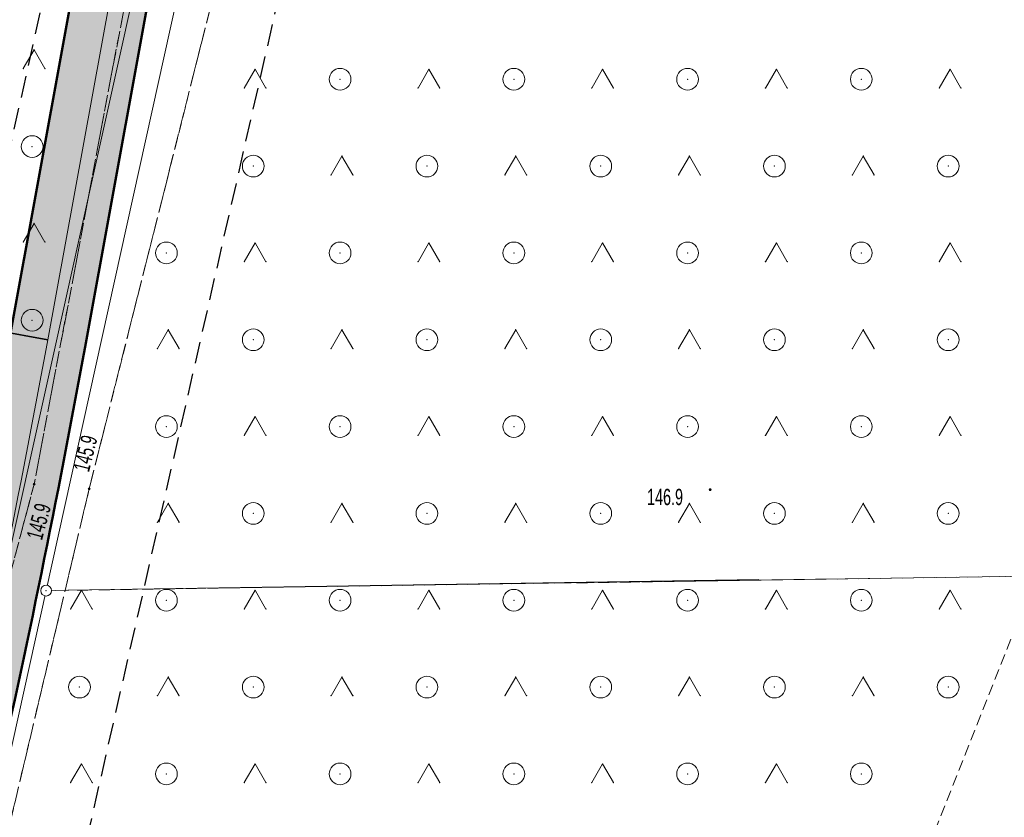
# Model space of a CAD drawing. Extents: x 6456700 to 6518119, y 5963420 to 5980059.
# Tile 241 of 256: x 6512408 to 6512454, y 5967253 to 5967290. Entities that reach past the tile are written whole.
import ezdxf
from ezdxf.enums import TextEntityAlignment as Align

# ---------------------------------------------------------------- set-up
doc = ezdxf.new("R2010")
doc.units = 0
doc.header["$MEASUREMENT"] = 0
doc.set_wipeout_variables(frame=1)
for name, pattern in [('L_0_03', [1, 0.5, -0.5]), ('L_0_04', [1.5, 1, -0.5]), ('L_0_52', [1, 0.75, -0.25]), ('L_0_5A', [0.75, 0.5, -0.25])]:
    doc.linetypes.add(name, pattern=pattern)
doc.layers.get('0').update_dxf_attribs({"color": 2, "linetype": 'CONTINUOUS', "lineweight": 5})
for name, color, linetype, lineweight in [('18mm Kreska ciągła', 7, 'CONTINUOUS', 18), ('202_punkt_graniczny', 7, 'CONTINUOUS', 18), ('218_kontur_uzytku_gruntowego', 96, 'L_0_03', 18), ('219_dzialka_ewidencyjna', 7, 'CONTINUOUS', 18), ('35mm Ciągła', 7, 'CONTINUOUS', 35), ('50mm Kreska ciągła', 7, 'CONTINUOUS', 50), ('9mm Kreska ciągła', 252, 'CONTINUOUS', 9), ('jezdnia', 7, 'CONTINUOUS', 18), ('pikieta_naturalna', 7, 'CONTINUOUS', 18), ('pikieta_naturalna_Atr2', 7, 'CONTINUOUS', 18), ('teren_zalesiony', 7, 'CONTINUOUS', 18), ('Zakres', 7, 'CONTINUOUS', 18)]:
    doc.layers.add(name, color=color, linetype=linetype, lineweight=lineweight)
doc.styles.get("Standard").update_dxf_attribs({"font": 'txt', "width": 0.75})

# ---------------------------------------------------------------- blocks, each defined once
blk = doc.blocks.new('EGPG_S')
at = {"color": 0, "linetype": 'Continuous', "lineweight": 18}
blk.add_wipeout([(0, -0.5), (0.25, -0.433), (0.433, -0.25), (0.5, 0), (0.433, 0.25), (0.25, 0.433), (0, 0.5), (-0.25, 0.433), (-0.433, 0.25), (-0.5, 0), (-0.433, -0.25), (-0.25, -0.433)], dxfattribs=at)
blk.add_circle((0, 0), 0.5, dxfattribs=at)
blk = doc.blocks.new('mdcp_nowa')
at = {"layer": 'pikieta_naturalna', "linetype": 'Continuous', "lineweight": 18}
for points in [[(6495140.07, 5983719.675, 1), (6495140.07, 5983719.765, 1)], [(6495142.6, 5983719.465, 1), (6495142.6, 5983719.555, 1)], [(6495171.19, 5983719.425, 1), (6495171.19, 5983719.515, 1)]]:
    blk.add_hatch(color=18, dxfattribs=at).paths.add_polyline_path(points)
at = {"layer": '218_kontur_uzytku_gruntowego', "lineweight": 18, "flags": 128}
blk.add_lwpolyline([(6495200.54, 5983715.7), (6495140.62, 5983714.82)], dxfattribs=at)
at = {"layer": '219_dzialka_ewidencyjna', "color": 3, "linetype": 'Continuous', "lineweight": 18, "flags": 128}
for points in [[(6495138.54, 5983714.78), (6495152.31, 5983776.9), (6495207.29, 5983821.11), (6495276.75, 5983886.9), (6495292.094, 5983926.484)], [(6495140.62, 5983714.82), (6495154.08, 5983775.81), (6495208.52, 5983819.89), (6495278.64, 5983885.86), (6495294.237, 5983926.265)], [(6495140.62, 5983714.82), (6495200.54, 5983715.7)], [(6495140.62, 5983714.82), (6495173.43, 5983715.33)], [(6495123.06, 5983624.46), (6495126.69, 5983651.73), (6495140.62, 5983714.82)]]:
    blk.add_lwpolyline(points, dxfattribs=at)
at = {"layer": 'jezdnia', "color": 7, "linetype": 'L_0_52', "lineweight": 18, "flags": 128}
blk.add_lwpolyline([(6495195.83, 5982978.97), (6495200.77, 5982990.52), (6495203.76, 5983005.28), (6495200.35, 5983025.82), (6495193.24, 5983036.29), (6495189.14, 5983049.6), (6495185.12, 5983067.8), (6495183.17, 5983077.08), (6495178.19, 5983089.73), (6495174.64, 5983098.86), (6495168.43, 5983115.09), (6495161.55, 5983133.83), (6495154.76, 5983147.58), (6495144.33, 5983166.27), (6495135.54, 5983182.13), (6495131.43, 5983212.99), (6495131.68, 5983233.26), (6495131.46, 5983243.99), (6495128.32, 5983280.81), (6495127.29, 5983298.52), (6495124.19, 5983336.19), (6495123.5, 5983344), (6495121.28, 5983367.92), (6495119.64, 5983396.13), (6495116.73, 5983412.76), (6495117.19, 5983441.35), (6495116.43, 5983457.42), (6495115.48, 5983476.53), (6495115.11, 5983482.62), (6495112.3, 5983484.4), (6495091.45, 5983481.81), (6495091.37, 5983484.19), (6495109.96, 5983486.92), (6495113.25, 5983490.41), (6495113.24, 5983503.43), (6495112.69, 5983521.82), (6495113.13, 5983545.8), (6495113.51, 5983566.95), (6495116.02, 5983585), (6495118.4, 5983609.28), (6495123.42, 5983650.06), (6495131.2, 5983686.54), (6495140.07, 5983719.72), (6495146.41, 5983753.33), (6495149.05, 5983763.24), (6495154.18, 5983776.85), (6495160.67, 5983784.68), (6495175.29, 5983798.4), (6495197.26, 5983816.17), (6495217.4, 5983831.86), (6495238.65, 5983846.53), (6495263.72, 5983869.02), (6495276.39, 5983884.8), (6495285.32, 5983901), (6495289.2, 5983910.41), (6495292.89, 5983924.2), (6495294.78, 5983930.12), (6495299.2, 5983944.93), (6495304.61, 5983964.52), (6495307.5, 5983979.46), (6495307.59, 5983992.22), (6495306.46, 5984009.09), (6495305.69, 5984028.3), (6495305.67, 5984038.17), (6495300.99, 5984057.07), (6495297.28, 5984082.3), (6495291.79, 5984107.54), (6495288.36, 5984130.45), (6495280.64, 5984151.56), (6495274.64, 5984171.22), (6495270.98, 5984181.26), (6495273.99, 5984181.03), (6495276.87, 5984171.8), (6495283.5, 5984152.14), (6495291.35, 5984131.82), (6495294.78, 5984110.77), (6495299.68, 5984081.31), (6495303.27, 5984060.79), (6495332.62, 5984062.58), (6495350.78, 5984065.69), (6495352.73, 5984070.57), (6495357.63, 5984062.1), (6495352.37, 5984062.87), (6495334.16, 5984059.86), (6495303.89, 5984056.79), (6495307.64, 5984045.46), (6495309.06, 5984037.47), (6495310.62, 5984029.01), (6495312.95, 5983997.49), (6495310.44, 5983991.82), (6495310.09, 5983979.31), (6495307.08, 5983963.82), (6495301.68, 5983944.67), (6495295.97, 5983923.79), (6495292.77, 5983913.71), (6495290.13, 5983906.38), (6495284.32, 5983893.37), (6495278.05, 5983883.04), (6495264.46, 5983865.44), (6495239.09, 5983842.69), (6495219.23, 5983829.73), (6495216.93, 5983819.97), (6495223.58, 5983813.84), (6495228.16, 5983809.41), (6495224.21, 5983807.55), (6495214.94, 5983813.05), (6495207.87, 5983817.5), (6495201.24, 5983815.27), (6495178.34, 5983796.41), (6495165.6, 5983786.15), (6495159.73, 5983777.73), (6495154.77, 5983771.17), (6495151.16, 5983759.97), (6495150.26, 5983749.93), (6495142.6, 5983719.51), (6495134.42, 5983684.95), (6495127.4, 5983650.76), (6495120.08, 5983602.2), (6495117.42, 5983578.29), (6495115.94, 5983567.9), (6495115.38, 5983544.13), (6495115.07, 5983520.98), (6495115.65, 5983504.52), (6495116.24, 5983490.91), (6495120.25, 5983487.29), (6495126.33, 5983487.84), (6495143.65, 5983489.58), (6495144.46, 5983486.94), (6495127.88, 5983485.15), (6495121.64, 5983482.36), (6495118.37, 5983476.22), (6495119.55, 5983458.22), (6495119.45, 5983441.1), (6495120.18, 5983413.18), (6495121.99, 5983405.13), (6495126.07, 5983403.29), (6495130.48, 5983403.23), (6495129.73, 5983399.77), (6495124.35, 5983396.96), (6495123.73, 5983368.04), (6495126.63, 5983336.2), (6495129.59, 5983298.85), (6495131.1, 5983280.79), (6495133, 5983262.8), (6495134.25, 5983243.51), (6495134.8, 5983233.03), (6495133.67, 5983213.6), (6495138.07, 5983181.73), (6495146.27, 5983167.62), (6495157.18, 5983147.99), (6495163.68, 5983134.39), (6495170.96, 5983115.51), (6495175.46, 5983104.48), (6495181.17, 5983100.74), (6495199.93, 5983101.55), (6495199.17, 5983099.07), (6495182.34, 5983097.53), (6495180.35, 5983094.32), (6495185.39, 5983081.2), (6495192.07, 5983052.44), (6495195.58, 5983038.04), (6495198.53, 5983033.23), (6495203.76, 5983025.83), (6495206.13, 5983003.89), (6495202.54, 5982989.27), (6495201.18, 5982984.38), (6495199.22, 5982977.33), (6495199.31, 5982965.37), (6495200.17, 5982948.62), (6495203.01, 5982926.24), (6495205.43, 5982907.13), (6495210.02, 5982873.53), (6495214.31, 5982847.66), (6495217.75, 5982836.69), (6495222.16, 5982822), (6495228.36, 5982806.97), (6495230.37, 5982804.25), (6495235.28, 5982800.03), (6495240.12, 5982797.03), (6495226.36, 5982801.25), (6495225.42, 5982799.59), (6495224.16, 5982791.52), (6495222.71, 5982778.54), (6495222.21, 5982760.62), (6495221.26, 5982748.78), (6495217.72, 5982722.5), (6495220.89, 5982699.43), (6495222.63, 5982688.01), (6495226.82, 5982681.43), (6495232.44, 5982678.09), (6495238.57, 5982677.74), (6495238.58, 5982674.2), (6495234.94, 5982674.18), (6495222.7, 5982675.95), (6495211.13, 5982675.67), (6495203.44, 5982672.24), (6495190.56, 5982660.85), (6495183.64, 5982651.87), (6495180.18, 5982645.51), (6495176.56, 5982638.14), (6495173.06, 5982629.9), (6495169.79, 5982622.28), (6495168.95, 5982621.1), (6495167.1, 5982622.09), (6495169.54, 5982629.99), (6495175.88, 5982643.52), (6495181.21, 5982652.88), (6495188.25, 5982661.9), (6495200.25, 5982673.34), (6495211.64, 5982680.53), (6495218.14, 5982692.06), (6495218.39, 5982699.72), (6495215.1, 5982723.62), (6495216.08, 5982729.8), (6495218.41, 5982743.49), (6495220.09, 5982761.04), (6495220.41, 5982779.3), (6495221.74, 5982791.03), (6495222.5, 5982799.07), (6495220.92, 5982803.86), (6495210.51, 5982812.59), (6495206.38, 5982817.94), (6495202.5, 5982823.86), (6495197.41, 5982834.99), (6495191.07, 5982840.79), (6495178.96, 5982851.25), (6495180.72, 5982852.83), (6495192.33, 5982842.82), (6495193.9, 5982841.49), (6495196.29, 5982839.47), (6495200.7, 5982838.43), (6495206.86, 5982825.62), (6495210.11, 5982820.87), (6495214.26, 5982814.71), (6495221.36, 5982809.09), (6495224.36, 5982806.84), (6495223.38, 5982810.9), (6495218.5, 5982823.84), (6495214.57, 5982836.22), (6495211.53, 5982847.15), (6495206.8, 5982872.08), (6495202.64, 5982906.51), (6495199.04, 5982926.21), (6495196.67, 5982948.55), (6495195.68, 5982964.58)], close=True, dxfattribs=at)
at = {"layer": 'jezdnia'}
for p in [(6495140.07, 5983719.72), (6495142.6, 5983719.51)]:
    blk.add_point(p, dxfattribs=at)
at = {"layer": 'pikieta_naturalna', "color": 7, "linetype": 'Continuous', "lineweight": 18}
for centre in [(6495140.07, 5983719.72), (6495142.6, 5983719.51), (6495171.19, 5983719.47)]:
    blk.add_circle(centre, 0.045, dxfattribs=at)
at = {"layer": 'pikieta_naturalna'}
for p in [(6495140.07, 5983719.72), (6495142.6, 5983719.51), (6495171.19, 5983719.47)]:
    blk.add_point(p, dxfattribs=at)
at = {"layer": 'teren_zalesiony', "color": 7, "linetype": 'L_0_5A', "lineweight": 18, "flags": 128}
for points in [[(6495091.37, 5983484.19), (6495086.18, 5983506.1), (6495084.89, 5983526.01), (6495107.33, 5983728.35), (6495127.82, 5983771.52), (6495138.38, 5983790.26), (6495151.08, 5983809.39), (6495174.94, 5983816.27), (6495177.32, 5983813.6), (6495181.6, 5983817.42), (6495179.2, 5983820.07), (6495187.87, 5983825.17), (6495217.4, 5983831.86), (6495197.26, 5983816.17), (6495175.29, 5983798.4), (6495160.67, 5983784.68), (6495154.18, 5983776.85), (6495149.95, 5983769.63), (6495149.05, 5983763.24), (6495146.41, 5983753.33), (6495140.07, 5983719.72), (6495131.2, 5983686.54), (6495123.42, 5983650.06), (6495118.4, 5983609.28), (6495116.02, 5983585), (6495113.51, 5983566.95), (6495113.13, 5983545.8), (6495112.69, 5983521.82), (6495113.24, 5983503.43), (6495113.25, 5983490.41), (6495109.96, 5983486.92)], [(6495126.33, 5983487.84), (6495120.25, 5983487.29), (6495116.24, 5983490.91), (6495115.65, 5983504.52), (6495115.07, 5983520.98), (6495115.38, 5983544.13), (6495115.94, 5983567.9), (6495117.42, 5983578.29), (6495120.08, 5983602.2), (6495127.4, 5983650.76), (6495134.42, 5983684.95), (6495142.6, 5983719.51), (6495150.26, 5983749.93), (6495151.16, 5983759.97), (6495156.38, 5983769.03), (6495159.73, 5983777.73), (6495165.6, 5983786.15), (6495178.34, 5983796.41), (6495201.24, 5983815.27), (6495207.87, 5983817.5), (6495214.94, 5983813.05), (6495224.21, 5983807.55), (6495206.66, 5983767.28), (6495174.96, 5983687.08), (6495148.49, 5983563.77), (6495147.97, 5983534.63), (6495143.65, 5983489.58)]]:
    blk.add_lwpolyline(points, close=True, dxfattribs=at)
at = {"layer": 'teren_zalesiony', "color": 7, "linetype": 'Continuous', "lineweight": 18, "flags": 128}
for points in [[(6495139.563, 5983738.873), (6495140.063, 5983739.739)], [(6495140.063, 5983739.739), (6495140.563, 5983738.873)], [(6495149.743, 5983737.973), (6495150.243, 5983738.839)], [(6495150.243, 5983738.839), (6495150.743, 5983737.973)], [(6495157.743, 5983737.973), (6495158.243, 5983738.839)], [(6495158.243, 5983738.839), (6495158.743, 5983737.973)], [(6495165.743, 5983737.973), (6495166.243, 5983738.839)], [(6495166.243, 5983738.839), (6495166.743, 5983737.973)], [(6495173.743, 5983737.973), (6495174.243, 5983738.839)], [(6495174.243, 5983738.839), (6495174.743, 5983737.973)], [(6495181.743, 5983737.973), (6495182.243, 5983738.839)], [(6495182.243, 5983738.839), (6495182.743, 5983737.973)], [(6495153.743, 5983733.973), (6495154.243, 5983734.839)], [(6495154.243, 5983734.839), (6495154.743, 5983733.973)], [(6495161.743, 5983733.973), (6495162.243, 5983734.839)], [(6495162.243, 5983734.839), (6495162.743, 5983733.973)], [(6495169.743, 5983733.973), (6495170.243, 5983734.839)], [(6495170.243, 5983734.839), (6495170.743, 5983733.973)], [(6495177.743, 5983733.973), (6495178.243, 5983734.839)], [(6495178.243, 5983734.839), (6495178.743, 5983733.973)], [(6495139.563, 5983730.873), (6495140.063, 5983731.739)], [(6495140.063, 5983731.739), (6495140.563, 5983730.873)], [(6495149.743, 5983729.973), (6495150.243, 5983730.839)], [(6495150.243, 5983730.839), (6495150.743, 5983729.973)], [(6495157.743, 5983729.973), (6495158.243, 5983730.839)], [(6495158.243, 5983730.839), (6495158.743, 5983729.973)], [(6495165.743, 5983729.973), (6495166.243, 5983730.839)], [(6495166.243, 5983730.839), (6495166.743, 5983729.973)], [(6495173.743, 5983729.973), (6495174.243, 5983730.839)], [(6495174.243, 5983730.839), (6495174.743, 5983729.973)], [(6495181.743, 5983729.973), (6495182.243, 5983730.839)], [(6495182.243, 5983730.839), (6495182.743, 5983729.973)], [(6495145.743, 5983725.973), (6495146.243, 5983726.839)], [(6495146.243, 5983726.839), (6495146.743, 5983725.973)], [(6495153.743, 5983725.973), (6495154.243, 5983726.839)], [(6495154.243, 5983726.839), (6495154.743, 5983725.973)], [(6495161.743, 5983725.973), (6495162.243, 5983726.839)], [(6495162.243, 5983726.839), (6495162.743, 5983725.973)], [(6495169.743, 5983725.973), (6495170.243, 5983726.839)], [(6495170.243, 5983726.839), (6495170.743, 5983725.973)], [(6495177.743, 5983725.973), (6495178.243, 5983726.839)], [(6495178.243, 5983726.839), (6495178.743, 5983725.973)], [(6495149.743, 5983721.973), (6495150.243, 5983722.839)], [(6495150.243, 5983722.839), (6495150.743, 5983721.973)], [(6495157.743, 5983721.973), (6495158.243, 5983722.839)], [(6495158.243, 5983722.839), (6495158.743, 5983721.973)], [(6495165.743, 5983721.973), (6495166.243, 5983722.839)], [(6495166.243, 5983722.839), (6495166.743, 5983721.973)], [(6495173.743, 5983721.973), (6495174.243, 5983722.839)], [(6495174.243, 5983722.839), (6495174.743, 5983721.973)], [(6495181.743, 5983721.973), (6495182.243, 5983722.839)], [(6495182.243, 5983722.839), (6495182.743, 5983721.973)], [(6495145.743, 5983717.973), (6495146.243, 5983718.839)], [(6495146.243, 5983718.839), (6495146.743, 5983717.973)], [(6495153.743, 5983717.973), (6495154.243, 5983718.839)], [(6495154.243, 5983718.839), (6495154.743, 5983717.973)], [(6495161.743, 5983717.973), (6495162.243, 5983718.839)], [(6495162.243, 5983718.839), (6495162.743, 5983717.973)], [(6495169.743, 5983717.973), (6495170.243, 5983718.839)], [(6495170.243, 5983718.839), (6495170.743, 5983717.973)], [(6495177.743, 5983717.973), (6495178.243, 5983718.839)], [(6495178.243, 5983718.839), (6495178.743, 5983717.973)], [(6495141.743, 5983713.973), (6495142.243, 5983714.839)], [(6495142.243, 5983714.839), (6495142.743, 5983713.973)], [(6495149.743, 5983713.973), (6495150.243, 5983714.839)], [(6495150.243, 5983714.839), (6495150.743, 5983713.973)], [(6495157.743, 5983713.973), (6495158.243, 5983714.839)], [(6495158.243, 5983714.839), (6495158.743, 5983713.973)], [(6495165.743, 5983713.973), (6495166.243, 5983714.839)], [(6495166.243, 5983714.839), (6495166.743, 5983713.973)], [(6495173.743, 5983713.973), (6495174.243, 5983714.839)], [(6495174.243, 5983714.839), (6495174.743, 5983713.973)], [(6495181.743, 5983713.973), (6495182.243, 5983714.839)], [(6495182.243, 5983714.839), (6495182.743, 5983713.973)], [(6495145.743, 5983709.973), (6495146.243, 5983710.839)], [(6495146.243, 5983710.839), (6495146.743, 5983709.973)], [(6495153.743, 5983709.973), (6495154.243, 5983710.839)], [(6495154.243, 5983710.839), (6495154.743, 5983709.973)], [(6495161.743, 5983709.973), (6495162.243, 5983710.839)], [(6495162.243, 5983710.839), (6495162.743, 5983709.973)], [(6495169.743, 5983709.973), (6495170.243, 5983710.839)], [(6495170.243, 5983710.839), (6495170.743, 5983709.973)], [(6495177.743, 5983709.973), (6495178.243, 5983710.839)], [(6495178.243, 5983710.839), (6495178.743, 5983709.973)], [(6495141.743, 5983705.973), (6495142.243, 5983706.839)], [(6495142.243, 5983706.839), (6495142.743, 5983705.973)], [(6495149.743, 5983705.973), (6495150.243, 5983706.839)], [(6495150.243, 5983706.839), (6495150.743, 5983705.973)], [(6495157.743, 5983705.973), (6495158.243, 5983706.839)], [(6495158.243, 5983706.839), (6495158.743, 5983705.973)], [(6495165.743, 5983705.973), (6495166.243, 5983706.839)], [(6495166.243, 5983706.839), (6495166.743, 5983705.973)], [(6495173.743, 5983705.973), (6495174.243, 5983706.839)], [(6495174.243, 5983706.839), (6495174.743, 5983705.973)]]:
    blk.add_lwpolyline(points, dxfattribs=at)
at = {"layer": 'teren_zalesiony', "color": 7, "linetype": 'Continuous', "lineweight": 18}
for centre in [(6495154.156, 5983738.376), (6495162.156, 5983738.376), (6495170.156, 5983738.376), (6495178.156, 5983738.376), (6495139.976, 5983735.276), (6495150.156, 5983734.376), (6495158.156, 5983734.376), (6495166.156, 5983734.376), (6495174.156, 5983734.376), (6495182.156, 5983734.376), (6495146.156, 5983730.376), (6495154.156, 5983730.376), (6495162.156, 5983730.376), (6495170.156, 5983730.376), (6495178.156, 5983730.376), (6495139.976, 5983727.276), (6495150.156, 5983726.376), (6495158.156, 5983726.376), (6495166.156, 5983726.376), (6495174.156, 5983726.376), (6495182.156, 5983726.376), (6495146.156, 5983722.376), (6495154.156, 5983722.376), (6495162.156, 5983722.376), (6495170.156, 5983722.376), (6495178.156, 5983722.376), (6495150.156, 5983718.376), (6495158.156, 5983718.376), (6495166.156, 5983718.376), (6495174.156, 5983718.376), (6495182.156, 5983718.376), (6495146.156, 5983714.376), (6495154.156, 5983714.376), (6495162.156, 5983714.376), (6495170.156, 5983714.376), (6495178.156, 5983714.376), (6495142.156, 5983710.376), (6495150.156, 5983710.376), (6495158.156, 5983710.376), (6495166.156, 5983710.376), (6495174.156, 5983710.376), (6495182.156, 5983710.376), (6495146.156, 5983706.376), (6495154.156, 5983706.376), (6495162.156, 5983706.376), (6495170.156, 5983706.376), (6495178.156, 5983706.376)]:
    blk.add_circle(centre, 0.5, dxfattribs=at)
at = {"layer": 'teren_zalesiony'}
for p in [(6495140.063, 5983739.739), (6495140.063, 5983739.739), (6495139.563, 5983738.873), (6495140.563, 5983738.873), (6495150.243, 5983738.839), (6495150.243, 5983738.839), (6495158.243, 5983738.839), (6495158.243, 5983738.839), (6495166.243, 5983738.839), (6495166.243, 5983738.839), (6495174.243, 5983738.839), (6495174.243, 5983738.839), (6495182.243, 5983738.839), (6495182.243, 5983738.839), (6495154.156, 5983738.376), (6495162.156, 5983738.376), (6495170.156, 5983738.376), (6495178.156, 5983738.376), (6495149.743, 5983737.973), (6495150.743, 5983737.973), (6495157.743, 5983737.973), (6495158.743, 5983737.973), (6495165.743, 5983737.973), (6495166.743, 5983737.973), (6495173.743, 5983737.973), (6495174.743, 5983737.973), (6495181.743, 5983737.973), (6495182.743, 5983737.973), (6495139.976, 5983735.276), (6495154.243, 5983734.839), (6495154.243, 5983734.839), (6495162.243, 5983734.839), (6495162.243, 5983734.839), (6495170.243, 5983734.839), (6495170.243, 5983734.839), (6495178.243, 5983734.839), (6495178.243, 5983734.839), (6495150.156, 5983734.376), (6495158.156, 5983734.376), (6495166.156, 5983734.376), (6495174.156, 5983734.376), (6495182.156, 5983734.376), (6495153.743, 5983733.973), (6495154.743, 5983733.973), (6495161.743, 5983733.973), (6495162.743, 5983733.973), (6495169.743, 5983733.973), (6495170.743, 5983733.973), (6495177.743, 5983733.973), (6495178.743, 5983733.973), (6495140.063, 5983731.739), (6495140.063, 5983731.739), (6495139.563, 5983730.873), (6495140.563, 5983730.873), (6495150.243, 5983730.839), (6495150.243, 5983730.839), (6495158.243, 5983730.839), (6495158.243, 5983730.839), (6495166.243, 5983730.839), (6495166.243, 5983730.839), (6495174.243, 5983730.839), (6495174.243, 5983730.839), (6495182.243, 5983730.839), (6495182.243, 5983730.839), (6495146.156, 5983730.376), (6495154.156, 5983730.376), (6495162.156, 5983730.376), (6495170.156, 5983730.376), (6495178.156, 5983730.376), (6495149.743, 5983729.973), (6495150.743, 5983729.973), (6495157.743, 5983729.973), (6495158.743, 5983729.973), (6495165.743, 5983729.973), (6495166.743, 5983729.973), (6495173.743, 5983729.973), (6495174.743, 5983729.973), (6495181.743, 5983729.973), (6495182.743, 5983729.973), (6495139.976, 5983727.276), (6495146.243, 5983726.839), (6495146.243, 5983726.839), (6495154.243, 5983726.839), (6495154.243, 5983726.839), (6495162.243, 5983726.839), (6495162.243, 5983726.839), (6495170.243, 5983726.839), (6495170.243, 5983726.839), (6495178.243, 5983726.839), (6495178.243, 5983726.839), (6495150.156, 5983726.376), (6495158.156, 5983726.376), (6495166.156, 5983726.376), (6495174.156, 5983726.376), (6495182.156, 5983726.376), (6495145.743, 5983725.973), (6495146.743, 5983725.973), (6495153.743, 5983725.973), (6495154.743, 5983725.973), (6495161.743, 5983725.973), (6495162.743, 5983725.973), (6495169.743, 5983725.973), (6495170.743, 5983725.973), (6495177.743, 5983725.973), (6495178.743, 5983725.973), (6495150.243, 5983722.839), (6495150.243, 5983722.839), (6495158.243, 5983722.839), (6495158.243, 5983722.839), (6495166.243, 5983722.839), (6495166.243, 5983722.839), (6495174.243, 5983722.839), (6495174.243, 5983722.839), (6495182.243, 5983722.839), (6495182.243, 5983722.839), (6495146.156, 5983722.376), (6495149.743, 5983721.973), (6495150.743, 5983721.973), (6495154.156, 5983722.376), (6495157.743, 5983721.973), (6495158.743, 5983721.973), (6495162.156, 5983722.376), (6495165.743, 5983721.973), (6495166.743, 5983721.973), (6495170.156, 5983722.376), (6495173.743, 5983721.973), (6495174.743, 5983721.973), (6495178.156, 5983722.376), (6495181.743, 5983721.973), (6495182.743, 5983721.973), (6495140.07, 5983719.72), (6495142.6, 5983719.51), (6495146.243, 5983718.839), (6495146.243, 5983718.839), (6495154.243, 5983718.839), (6495154.243, 5983718.839), (6495162.243, 5983718.839), (6495162.243, 5983718.839), (6495170.243, 5983718.839), (6495170.243, 5983718.839), (6495178.243, 5983718.839), (6495178.243, 5983718.839), (6495150.156, 5983718.376), (6495158.156, 5983718.376), (6495166.156, 5983718.376), (6495174.156, 5983718.376), (6495182.156, 5983718.376), (6495145.743, 5983717.973), (6495146.743, 5983717.973), (6495153.743, 5983717.973), (6495154.743, 5983717.973), (6495161.743, 5983717.973), (6495162.743, 5983717.973), (6495169.743, 5983717.973), (6495170.743, 5983717.973), (6495177.743, 5983717.973), (6495178.743, 5983717.973), (6495142.243, 5983714.839), (6495142.243, 5983714.839), (6495150.243, 5983714.839), (6495150.243, 5983714.839), (6495158.243, 5983714.839), (6495158.243, 5983714.839), (6495166.243, 5983714.839), (6495166.243, 5983714.839), (6495174.243, 5983714.839), (6495174.243, 5983714.839), (6495182.243, 5983714.839), (6495182.243, 5983714.839), (6495146.156, 5983714.376), (6495154.156, 5983714.376), (6495162.156, 5983714.376), (6495170.156, 5983714.376), (6495178.156, 5983714.376), (6495141.743, 5983713.973), (6495142.743, 5983713.973), (6495149.743, 5983713.973), (6495150.743, 5983713.973), (6495157.743, 5983713.973), (6495158.743, 5983713.973), (6495165.743, 5983713.973), (6495166.743, 5983713.973), (6495173.743, 5983713.973), (6495174.743, 5983713.973), (6495181.743, 5983713.973), (6495182.743, 5983713.973), (6495146.243, 5983710.839), (6495146.243, 5983710.839), (6495154.243, 5983710.839), (6495154.243, 5983710.839), (6495162.243, 5983710.839), (6495162.243, 5983710.839), (6495170.243, 5983710.839), (6495170.243, 5983710.839), (6495178.243, 5983710.839), (6495178.243, 5983710.839), (6495142.156, 5983710.376), (6495150.156, 5983710.376), (6495158.156, 5983710.376), (6495166.156, 5983710.376), (6495174.156, 5983710.376), (6495182.156, 5983710.376), (6495145.743, 5983709.973), (6495146.743, 5983709.973), (6495153.743, 5983709.973), (6495154.743, 5983709.973), (6495161.743, 5983709.973), (6495162.743, 5983709.973), (6495169.743, 5983709.973), (6495170.743, 5983709.973), (6495177.743, 5983709.973), (6495178.743, 5983709.973), (6495142.243, 5983706.839), (6495142.243, 5983706.839), (6495150.243, 5983706.839), (6495150.243, 5983706.839), (6495158.243, 5983706.839), (6495158.243, 5983706.839), (6495166.243, 5983706.839), (6495166.243, 5983706.839), (6495174.243, 5983706.839), (6495174.243, 5983706.839), (6495146.156, 5983706.376), (6495154.156, 5983706.376), (6495162.156, 5983706.376), (6495170.156, 5983706.376), (6495178.156, 5983706.376), (6495141.743, 5983705.973), (6495142.743, 5983705.973), (6495149.743, 5983705.973), (6495150.743, 5983705.973), (6495157.743, 5983705.973), (6495158.743, 5983705.973), (6495165.743, 5983705.973), (6495166.743, 5983705.973), (6495173.743, 5983705.973), (6495174.743, 5983705.973)]:
    blk.add_point(p, dxfattribs=at)
at = {"layer": 'Zakres', "linetype": 'L_0_04', "lineweight": 25, "flags": 128}
blk.add_lwpolyline([(6495113.77, 5985050.22), (6495121.12, 5984877.07), (6495125.76, 5984757.87), (6495129.89, 5984649.81), (6495141.08, 5984611.3), (6495145.77, 5984544.53), (6495147.36, 5984487.27), (6495157.22, 5984392.07), (6495162.95, 5984387.45), (6495180.24, 5984384.16), (6495229.5, 5984386.61), (6495251.65, 5984373.41), (6495258.77, 5984357.12), (6495255.44, 5984330.44), (6495250.77, 5984304.39), (6495252.21, 5984282.78), (6495255.46, 5984256.45), (6495254.94, 5984238.25), (6495266.4, 5984211), (6495277.24, 5984182.33), (6495294.2, 5984133.19), (6495300.94, 5984095.37), (6495313.24, 5984037.69), (6495317.44, 5983978.18), (6495300.35, 5983922.18), (6495282.35, 5983883.38), (6495266.21, 5983862.23), (6495242.03, 5983839.67), (6495211.11, 5983816.86), (6495158.26, 5983772.66), (6495130.6, 5983651.16), (6495116.31, 5983543.43), (6495129.51, 5983346.73), (6495134.58, 5983264.71), (6495139.64, 5983186.97), (6495193.25, 5983077.94), (6495199.2, 5983041.97), (6495206.23, 5983026), (6495208.96, 5983004.88), (6495202.27, 5982979.48), (6495202.42, 5982950.13), (6495209.35, 5982897.38), (6495215.97, 5982850.34), (6495228.6, 5982809.97), (6495226.85, 5982778.82), (6495225.04, 5982750.56), (6495220.26, 5982723.37), (6495226.54, 5982679.97), (6495206.06, 5982669.48), (6495192.68, 5982657.71), (6495184.57, 5982648.65), (6495174.78, 5982624.58), (6495164.23, 5982604.61), (6495150.7, 5982588.3), (6495137.69, 5982582.43), (6495118.26, 5982573.75), (6495100.35, 5982558.42), (6495090.36, 5982544.99), (6495075.87, 5982519.06), (6495060.83, 5982499.68), (6495049.41, 5982485.49), (6495035.07, 5982459.7), (6495006.7, 5982406.64), (6494980.89, 5982351.84), (6494944.35, 5982293.29), (6494925.72, 5982250.11), (6494905.2, 5982190.37), (6494898.43, 5982153.5), (6494879.51, 5982063.89), (6494864.14, 5981992.66), (6494816.93, 5981768.61), (6494777.79, 5981577.7), (6494739.84, 5981394.72), (6494718.65, 5981297.89), (6494716.45, 5981237.31), (6494738.62, 5981208.21), (6494776.48, 5981173.06), (6494817.16, 5981137.44), (6494847.63, 5981109.8), (6494877.39, 5981077.08), (6494912.75, 5981030.55), (6494916.06, 5981014.71), (6494903.86, 5980957.01), (6494916.13, 5980953.51), (6494892.32, 5980927.59), (6494850.7, 5980858.8), (6494806.81, 5980779.89), (6494785.1, 5980753.49), (6494715.22, 5980723.29), (6494679.96, 5980686.78), (6494651.35, 5980651.29), (6494549.14, 5980683.24), (6494511.84, 5980659.66), (6494443.61, 5980630.33), (6494428.78, 5980598.6), (6494431.58, 5980579.46), (6494420.56, 5980549.76), (6494416.45, 5980528.2), (6494403.86, 5980507.16), (6494388.89, 5980482.96), (6494365.32, 5980407.99), (6494335.67, 5980315.15), (6494332.29, 5980297.41), (6494335.1, 5980278.18), (6494347.25, 5980254.84), (6494336.79, 5980250.09), (6494300.04, 5980271.34), (6494320.8, 5980301.43), (6494336.81, 5980349.17), (6494344.85, 5980380.92), (6494360.85, 5980437.13), (6494374.18, 5980476.38), (6494386.14, 5980498.84), (6494403.02, 5980528.52), (6494411.33, 5980563.19), (6494420.84, 5980586.25), (6494420.25, 5980601.11), (6494434.95, 5980635.94), (6494446.75, 5980644.99), (6494465.77, 5980647.27), (6494513.02, 5980669.46), (6494507.85, 5980679.68), (6494547.89, 5980705.83), (6494570.06, 5980691.34), (6494636.17, 5980669.05), (6494706.14, 5980756.86), (6494742.78, 5980772.58), (6494798.53, 5980814.27), (6494826.12, 5980867.97), (6494849.57, 5980908.6), (6494845.35, 5980942.01), (6494853.94, 5980970.83), (6494891.08, 5980960.54), (6494890.11, 5980965.73), (6494903.94, 5981025.69), (6494869.98, 5981070.3), (6494770.97, 5981160.58), (6494728.18, 5981200.64), (6494706.13, 5981229.56), (6494707.94, 5981299.75), (6494728.84, 5981398.1), (6494767.06, 5981580.19), (6494806.17, 5981770.55), (6494854.36, 5981994.76), (6494869.73, 5982065.97), (6494888.61, 5982155.44), (6494891.67, 5982173.95), (6494895.82, 5982197.45), (6494916.38, 5982253.72), (6494935.47, 5982297.95), (6494954.97, 5982331.67), (6494972.09, 5982356.64), (6494997.76, 5982411.14), (6495026.29, 5982464.48), (6495041.09, 5982491.09), (6495052.99, 5982505.88), (6495067.51, 5982524.6), (6495081.94, 5982550.43), (6495092.99, 5982565.28), (6495112.86, 5982582.29), (6495133.59, 5982591.55), (6495144.48, 5982596.46), (6495155.87, 5982610.19), (6495165.7, 5982628.8), (6495175.96, 5982654.03), (6495185.62, 5982664.83), (6495200.4, 5982677.82), (6495212.49, 5982688.04), (6495209.64, 5982723.43), (6495215.22, 5982750.57), (6495216.87, 5982779.54), (6495218.31, 5982809.31), (6495206.86, 5982847.92), (6495199.44, 5982894.74), (6495192.11, 5982948.71), (6495190.16, 5982979.24), (6495183.47, 5983075.16), (6495129.79, 5983184.34), (6495124.6, 5983264.07), (6495119.53, 5983346.09), (6495106.27, 5983543.75), (6495120.74, 5983652.9), (6495148.75, 5983779.42), (6495204.15, 5983826.04), (6495273.41, 5983889.36), (6495288.53, 5983927.42), (6495300.83, 5983964.69), (6495303.91, 5983980.14), (6495301.32, 5984039.55), (6495291.1, 5984093.63), (6495284.5, 5984130.67), (6495267.84, 5984178.93), (6495257.12, 5984207.3), (6495244.96, 5984236.19), (6495244.79, 5984255.42), (6495242.25, 5984281.97), (6495240.71, 5984304.95), (6495245.55, 5984331.94), (6495248.51, 5984355.64), (6495243.77, 5984366.47), (6495226.98, 5984376.47), (6495179.54, 5984374.12), (6495158.61, 5984378.09), (6495147.7, 5984386.91), (6495137.38, 5984486.61), (6495135.78, 5984544.04), (6495131.18, 5984609.54), (6495119.95, 5984648.2), (6495115.76, 5984757.49), (6495111.12, 5984876.67), (6495103.73, 5985050.93), (6495109.36, 5985081.73), (6495120.41, 5985085.88)], close=True, dxfattribs=at)
at = {"layer": 'pikieta_naturalna_Atr2', "color": 7, "lineweight": 15, "width": 0.66}
for rotation, p in [(75.9, (6495141.86, 5983720.43)), (75, (6495139.7, 5983717.3))]:
    blk.add_text('145.9', height=0.75, rotation=rotation, dxfattribs=at).set_placement(p, align=Align.TOP_LEFT)
blk.add_text('146.9', height=0.75, dxfattribs=at).set_placement((6495168.29, 5983719.51), align=Align.TOP_LEFT)
at = {"layer": '202_punkt_graniczny', "linetype": 'Continuous', "xscale": 0.5, "yscale": 0.5, "zscale": 0.5}
blk.add_blockref('EGPG_S', (6495140.62, 5983714.82), dxfattribs=at)
at = {"layer": '202_punkt_graniczny'}
blk.add_point((6495140.62, 5983714.82), dxfattribs=at)

msp = doc.modelspace()

# ---------------------------------------------------------------- block references
at = {"linetype": 'ByBlock'}
msp.add_blockref('mdcp_nowa', (17268.786, -16450.998), dxfattribs=at)

# ---------------------------------------------------------------- next in the draw order: hatches: boundary and pattern name
at = {"layer": '9mm Kreska ciągła'}
h = msp.add_hatch(dxfattribs=at)
h.set_pattern_fill('SAND_AND_LIME', color=4, scale=0.1)
h.set_pattern_definition([(37.5, (6512162.38958, 5966557.36103), (-0.006803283, 0.208096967), [0, -0.16416, 0, -0.1836, 0, -0.1755]), (7.5, (6512162.38958, 5966557.36103), (0.191135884, 0.304791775), [0, -0.08856, 0, -0.14796, 0, -0.0567]), (327.5, (6512162.25674, 5966557.36103), (0.33632732, 0.000611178), [0, -0.054, 0, -0.1944, 0, -0.2538]), (317.5, (6512162.25674, 5966557.36103), (0.324661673, 0.09478896), [0, -0.027, 0, -0.12744, 0, -0.1458])])
edge = h.paths.add_edge_path()
edge.add_arc((6512516.367, 5967810.283), 3, 311.5869, 347.3062, ccw=False)
edge.add_arc((6512523.503, 5967802.242), 7.75, 131.5869, 180.7804)
edge.add_line((6512515.753, 5967802.137), (6512515.839, 5967795.832))
edge.add_arc((6512568.134, 5967796.544), 52.3, 180.7804, 202.2888)
edge.add_line((6512519.742, 5967776.708), (6512533.586, 5967742.935))
edge.add_arc((6512443.186, 5967705.88), 97.7, 19.24547, 22.28878, ccw=False)
edge.add_line((6512535.426, 5967738.083), (6512551.885, 5967690.939))
edge.add_arc((6512459.645, 5967658.735), 97.7, 10.33082, 19.24547, ccw=False)
edge.add_line((6512555.761, 5967676.256), (6512567.725, 5967610.623))
edge.add_arc((6512717.556, 5967637.935), 152.3, 190.33082, 193.90778)
edge.add_line((6512569.721, 5967601.328), (6512572.468, 5967590.235))
edge.add_arc((6512477.632, 5967566.752), 97.7, 359.59588, 373.90778, ccw=False)
edge.add_line((6512575.33, 5967566.063), (6512575.106, 5967534.367))
edge.add_arc((6512497.408, 5967534.915), 77.7, 343.87223, 359.59588, ccw=False)
edge.add_line((6512572.05, 5967513.331), (6512569.54, 5967504.651))
edge.add_arc((6512475.685, 5967531.79), 97.7, 339.08524, 343.87223, ccw=False)
edge.add_line((6512566.948, 5967496.914), (6512545.985, 5967442.059))
edge.add_arc((6512524.78, 5967450.162), 22.7, 313.2875, 339.0852, ccw=False)
edge.add_line((6512540.345, 5967433.638), (6512504.063, 5967399.463))
edge.add_line((6512504.063, 5967399.463), (6512490.766, 5967386.938))
edge.add_arc((6512149.514, 5967749.225), 497.7, 309.16671, 313.28749, ccw=False)
edge.add_line((6512463.851, 5967363.353), (6512423.112, 5967330.167))
edge.add_arc((6512437.196, 5967312.877), 22.3, 129.1667, 169.6812)
edge.add_line((6512415.257, 5967316.872), (6512407.758, 5967275.686))
edge.add_arc((6511918.108, 5967364.836), 497.7, 347.25294, 349.68124, ccw=False)
edge.add_line((6512403.541, 5967255.02), (6512392.372, 5967205.646))
edge.add_arc((6512443.383, 5967194.106), 52.3, 167.2529, 172.4126)
edge.add_line((6512391.541, 5967201.011), (6512377.704, 5967097.137))
edge.add_arc((6512429.546, 5967090.232), 52.3, 172.4126, 183.9445)
edge.add_line((6512377.37, 5967086.634), (6512388.786, 5966921.07))
edge.add_arc((6510894.634, 5966818.042), 1497.7, 3.606413, 3.944541, ccw=False)
edge.add_line((6512389.368, 5966912.251), (6512395.777, 5966810.575))
edge.add_arc((6510402.033, 5966684.915), 1997.7, 2.742456, 3.606413, ccw=False)
edge.add_line((6512397.445, 5966780.498), (6512399.171, 5966744.457))
edge.add_arc((6512436.429, 5966746.242), 37.3, 182.7425, 206.0885)
edge.add_line((6512402.929, 5966729.839), (6512452.864, 5966627.857))
edge.add_arc((6512432.477, 5966617.874), 22.7, 6.2671, 26.0885, ccw=False)
edge.add_line((6512455.041, 5966620.352), (6512460.451, 5966571.093))
edge.add_arc((6515444.811, 5966898.838), 3002.303, 186.267142, 186.338012)
edge.add_line((6512460.859, 5966567.402), (6512461.669, 5966560.109))
edge.add_line((6512461.669, 5966560.109), (6512460.465, 5966557.361))
edge.add_line((6512460.465, 5966557.361), (6512465.434, 5966557.916))
edge.add_line((6512465.434, 5966557.916), (6512464.337, 5966567.789))
edge.add_arc((6515444.811, 5966898.838), 2998.803, 186.267142, 186.338012, ccw=False)
edge.add_line((6512463.93, 5966571.475), (6512458.52, 5966620.734))
edge.add_arc((6512432.477, 5966617.874), 26.2, 6.2671, 26.0885)
edge.add_line((6512456.008, 5966629.396), (6512406.072, 5966731.378))
edge.add_arc((6512436.429, 5966746.242), 33.8, 182.7425, 206.0885, ccw=False)
edge.add_line((6512402.667, 5966744.625), (6512400.941, 5966780.666))
edge.add_arc((6510402.033, 5966684.915), 2001.2, 2.742456, 3.606413)
edge.add_line((6512399.27, 5966810.795), (6512392.862, 5966912.471))
edge.add_arc((6510894.634, 5966818.042), 1501.2, 3.606413, 3.944541)
edge.add_line((6512392.278, 5966921.311), (6512380.862, 5967086.875))
edge.add_arc((6512429.546, 5967090.232), 48.8, 172.4126, 183.9445, ccw=False)
edge.add_line((6512381.174, 5967096.675), (6512395.01, 5967200.549))
edge.add_arc((6512443.383, 5967194.106), 48.8, 167.2529, 172.4126, ccw=False)
edge.add_line((6512395.786, 5967204.873), (6512406.955, 5967254.247))
edge.add_arc((6511918.108, 5967364.836), 501.2, 347.25294, 349.68124)
edge.add_line((6512411.202, 5967275.059), (6512418.7, 5967316.245))
edge.add_arc((6512437.196, 5967312.877), 18.8, 129.1667, 169.6812, ccw=False)
edge.add_line((6512425.323, 5967327.453), (6512466.061, 5967360.639))
edge.add_arc((6512149.514, 5967749.225), 501.2, 309.16671, 313.28749)
edge.add_line((6512493.166, 5967384.391), (6512506.462, 5967396.915))
edge.add_line((6512506.462, 5967396.915), (6512542.744, 5967431.09))
edge.add_arc((6512524.78, 5967450.162), 26.2, 313.2875, 339.0852)
edge.add_line((6512549.254, 5967440.809), (6512570.217, 5967495.664))
edge.add_arc((6512475.685, 5967531.79), 101.2, 339.08524, 343.87223)
edge.add_line((6512572.902, 5967503.679), (6512575.412, 5967512.359))
edge.add_arc((6512497.408, 5967534.915), 81.2, 343.87223, 359.59588)
edge.add_line((6512578.606, 5967534.342), (6512578.829, 5967566.038))
edge.add_arc((6512477.632, 5967566.752), 101.2, 359.59588, 373.90778)
edge.add_line((6512575.865, 5967591.076), (6512573.118, 5967602.169))
edge.add_arc((6512717.556, 5967637.935), 148.8, 190.33082, 193.90778, ccw=False)
edge.add_line((6512571.168, 5967611.25), (6512559.204, 5967676.884))
edge.add_arc((6512459.645, 5967658.735), 101.2, 10.33082, 19.24547)
edge.add_line((6512555.189, 5967692.092), (6512538.73, 5967739.237))
edge.add_arc((6512443.186, 5967705.88), 101.2, 19.24547, 22.28878)
edge.add_line((6512536.824, 5967744.262), (6512522.98, 5967778.036))
edge.add_arc((6512568.134, 5967796.544), 48.8, 180.7804, 202.2888, ccw=False)
edge.add_line((6512519.339, 5967795.88), (6512519.305, 5967798.372))
edge.add_arc((6512522.305, 5967798.413), 3, 27.7369, 180.7804, ccw=False)
edge.add_line((6512524.96, 5967799.809), (6512519.294, 5967809.624))

# ---------------------------------------------------------------- next in the draw order: linework, layer by layer
at = {"layer": '18mm Kreska ciągła', "color": 4, "ltscale": 0.1}
msp.add_lwpolyline([(6512404.501, 5966730.608, -0.10222), (6512400.919, 5966744.541), (6512399.193, 5966780.582, 0.00377), (6512397.523, 5966810.685), (6512391.115, 5966912.361, 0.001475), (6512390.532, 5966921.19), (6512379.116, 5967086.754, -0.05036), (6512379.439, 5967096.906), (6512393.275, 5967200.78, -0.022517), (6512394.079, 5967205.26), (6512405.248, 5967254.633, 0.010596), (6512409.48, 5967275.372), (6512416.979, 5967316.558, -0.178643), (6512424.217, 5967328.81), (6512464.956, 5967361.996, 0.017982), (6512491.966, 5967385.664), (6512541.545, 5967432.364, 0.113042), (6512547.619, 5967441.434), (6512568.583, 5967496.289, 0.02089), (6512571.221, 5967504.165), (6512573.731, 5967512.845, 0.068715), (6512576.856, 5967534.354), (6512577.079, 5967566.051, 0.062529), (6512574.166, 5967590.656)], format="xyb", dxfattribs=at)
at = {"layer": '35mm Ciągła'}
msp.add_line((6512409.48, 5967275.372), (6512379.965, 5967280.746), dxfattribs=at)
at = {"layer": '50mm Kreska ciągła', "color": 5, "ltscale": 0.1}
for points in [[(6512381.174, 5967096.675), (6512395.01, 5967200.549, -0.022517), (6512395.786, 5967204.873), (6512406.955, 5967254.247, 0.010596), (6512411.202, 5967275.059), (6512418.7, 5967316.245, -0.178643), (6512425.323, 5967327.453), (6512466.061, 5967360.639, 0.017982), (6512493.166, 5967384.391), (6512506.462, 5967396.915), (6512542.744, 5967431.09, 0.113042), (6512549.254, 5967440.809), (6512570.217, 5967495.664, 0.02089), (6512572.902, 5967503.679), (6512575.412, 5967512.359, 0.068715), (6512578.606, 5967534.342), (6512578.829, 5967566.038, 0.062529), (6512575.865, 5967591.076)], [(6512572.468, 5967590.235, -0.062529), (6512575.33, 5967566.063), (6512575.106, 5967534.367, -0.068715), (6512572.05, 5967513.331), (6512569.54, 5967504.651, -0.02089), (6512566.948, 5967496.914), (6512545.985, 5967442.059, -0.113042), (6512540.345, 5967433.638), (6512504.063, 5967399.463), (6512490.766, 5967386.938, -0.017982), (6512463.851, 5967363.353), (6512423.112, 5967330.167, 0.178643), (6512415.257, 5967316.872), (6512407.758, 5967275.686, -0.010596), (6512403.541, 5967255.02), (6512392.372, 5967205.646, 0.022517), (6512391.541, 5967201.011), (6512377.704, 5967097.137, 0.05036)]]:
    msp.add_lwpolyline(points, format="xyb", dxfattribs=at)

doc.saveas('drawing.dxf')
